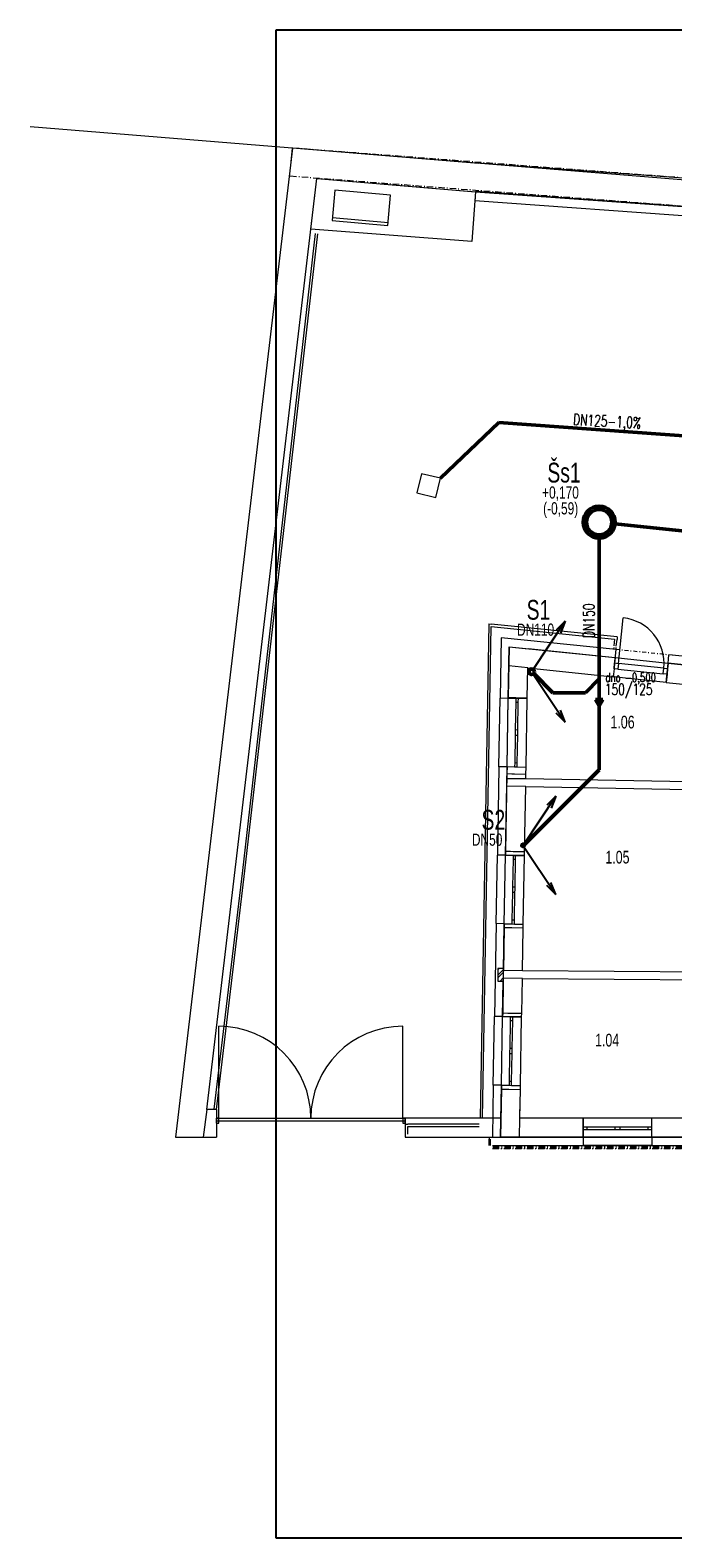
# Model space of a CAD drawing. Header units: millimetres. Extents: x 28262 to 240133, y -152087 to 56534.
# Tile 47 of 107: x 79505 to 92168, y -7545 to 22155. Entities that reach past the tile are written whole.
import ezdxf

# ---------------------------------------------------------------- set-up
doc = ezdxf.new("R2010")
doc.units = ezdxf.units.MM
doc.header["$MEASUREMENT"] = 0
doc.linetypes.add('Čerchovaná M', pattern=[225, 125, -42.5, 15, -42.5])
doc.linetypes.add('Čerchovaná S', pattern=[175, 75, -42.5, 15, -42.5])
for name, color, linetype, lineweight in [('--KANAL', 6, 'Continuous', 50), ('--KANAL_DEST', 5, 'Continuous', 50), ('--KANAL_POPIS', 7, 'Continuous', 25), ('--písmo', 7, 'Continuous', 25), ('2D prvky - obecné', 7, 'Continuous', 9), ('Konstrukce - nosné', 7, 'Continuous', 9), ('Nové_Konstrukce - krov', 9, 'Continuous', 13), ('Nové_Konstrukce - nosné', 7, 'Continuous', 9), ('Nové_Kresby a obrázky', 9, 'Continuous', 9), ('Nové_Otvory – Dveře', 7, 'Continuous', 9), ('Nové_Otvory – Okna', 7, 'Continuous', 9), ('Nové_Situace', 7, 'Continuous', 13), ('Nové_Výplně – Řezové', 7, 'Continuous', 9), ('TZB - elektroinstalace', 7, 'Continuous', 9), ('TZB - kanalizace', 7, 'Continuous', 13), ('Výplně – Řezové', 7, 'Continuous', 9)]:
    doc.layers.add(name, color=color, linetype=linetype, lineweight=lineweight)
doc.styles.add('styl1', font='arial.ttf', dxfattribs={"width": 0.7, "height": 250})
doc.styles.add('styl2', font='ARIALUNI.ttf', dxfattribs={"width": 0.7, "height": 30})
doc.styles.add('styl3', font='arial.ttf', dxfattribs={"width": 0.7, "height": 250})
doc.styles.add('styl7', font='romans.shx', dxfattribs={"width": 0.7, "height": 200})

msp = doc.modelspace()

# ---------------------------------------------------------------- hatches: boundary and pattern name
at = {"layer": '--KANAL'}
h = msp.add_hatch(color=256, dxfattribs=at)
h.dxf.hatch_style = 1
h.paths.add_polyline_path([(90716, 8973), (90641, 8973), (90716, 8847)])
h.paths.add_polyline_path([(90791, 8973), (90716, 8973), (90716, 8847)])
at = {"layer": 'Nové_Výplně – Řezové', "linetype": 'Continuous'}
msp.add_hatch(color=256, dxfattribs=at).paths.add_polyline_path([(88925, 9009), (88925, 8997), (89300, 8990), (89300, 9002)])
at = {"layer": 'Výplně – Řezové', "linetype": 'Continuous'}
msp.add_hatch(color=256, dxfattribs=at).paths.add_polyline_path([(83168, 721), (83168, 671), (83173, 671), (83173, 721)])

# ---------------------------------------------------------------- linework, layer by layer
at = {"layer": '--KANAL'}
for p, q in [((90716, 7586), (90716, 12215)), ((90964, 12438), (99164, 11562)), ((89806, 9104), (89430, 9480)), ((90445, 9104), (90716, 9375)), ((89806, 9104), (90445, 9104)), ((90641, 8973), (90791, 8973)), ((90641, 8973), (90716, 8847)), ((90716, 8847), (90791, 8973)), ((89238, 6108), (90716, 7586))]:
    msp.add_line(p, q, dxfattribs=at)
for centre, radius in [((90716, 12465), 315), ((90716, 12465), 250), ((89386, 9517), 55), ((89215, 6098), 25)]:
    msp.add_circle(centre, radius, dxfattribs=at)
at = {"layer": '--KANAL_DEST'}
for p in [(87590, 13327), (92655, 14143)]:
    msp.add_line(p, (88737, 14429), dxfattribs=at)
at = {"layer": '--KANAL_POPIS'}
for p, q in [((89417, 9563), (90049, 10510)), ((90049, 10510), (89870, 10333)), ((90049, 10510), (89954, 10277)), ((89417, 9471), (90049, 8524)), ((90049, 8524), (89870, 8701)), ((90049, 8524), (89954, 8757)), ((89230, 6115), (89863, 7063)), ((89863, 7063), (89684, 6886)), ((89863, 7063), (89768, 6829)), ((89228, 6079), (89861, 5131)), ((89861, 5131), (89766, 5365)), ((89861, 5131), (89682, 5308))]:
    msp.add_line(p, q, dxfattribs=at)
at = {"layer": '--písmo'}
for p, q in [((126343, 22155), (84343, 22155)), ((84343, 22155), (84343, -7545)), ((84343, -7545), (126343, -7545))]:
    msp.add_line(p, q, dxfattribs=at)
at = {"layer": '2D prvky - obecné', "linetype": 'Continuous'}
for p, q in [((98073, 18740), (79505, 20248)), ((84651, 19569), (84672, 19828)), ((89310, 9591), (88936, 9630)), ((89269, 7254), (88894, 7260)), ((89272, 7404), (88897, 7410)), ((89205, 3624), (88830, 3631)), ((89203, 3474), (88828, 3481)), ((82986, 896), (82917, 346)), ((89147, 346), (89160, 1081))]:
    msp.add_line(p, q, dxfattribs=at)
at = {"layer": '2D prvky - obecné', "linetype": 'Čerchovaná S'}
msp.add_line((88779, 721), (88772, 346), dxfattribs=at)
at = {"layer": 'Konstrukce - nosné', "linetype": 'Continuous'}
for p, q in [((84673, 19832), (84607, 19275)), ((88341, 19527), (84673, 19832)), ((98265, 18815), (88321, 19532)), ((84607, 19275), (83431, 9341)), ((83977, 9277), (85155, 19230)), ((85155, 19230), (88295, 18969)), ((88265, 18802), (98107, 18090)), ((88288, 18837), (88273, 18838)), ((98107, 18265), (88278, 18977)), ((88281, 18973), (98225, 18257)), ((88942, 10007), (88925, 9009)), ((88942, 10007), (89317, 9968)), ((91031, 9789), (89317, 9968)), ((89300, 9002), (89310, 9591)), ((89310, 9591), (90992, 9416)), ((91009, 9575), (90992, 9416)), ((91021, 9690), (91009, 9575)), ((91031, 9789), (91021, 9690)), ((93423, 9540), (92075, 9680)), ((83431, 9341), (82367, 346)), ((82986, 896), (83977, 9277)), ((92036, 9307), (93092, 9198)), ((88925, 9009), (89025, 9007)), ((89025, 9007), (89075, 9006)), ((89075, 9006), (89300, 9002)), ((88899, 7509), (88872, 5980)), ((88899, 7509), (88998, 7507)), ((88998, 7507), (89048, 7506)), ((89048, 7506), (89273, 7502)), ((89272, 7404), (89273, 7502)), ((89247, 5974), (89269, 7254)), ((89269, 7254), (93057, 7187)), ((93060, 7337), (89272, 7404)), ((88872, 5980), (88972, 5979)), ((88972, 5979), (89022, 5978)), ((89022, 5978), (89247, 5974)), ((88845, 4481), (88830, 3619)), ((88845, 4481), (88945, 4479)), ((88945, 4479), (88995, 4478)), ((88995, 4478), (89220, 4474)), ((89205, 3624), (89220, 4474)), ((93292, 3595), (89205, 3624)), ((88827, 3424), (88816, 2796)), ((89190, 2789), (89203, 3474)), ((89203, 3474), (93291, 3445)), ((88816, 2796), (88915, 2794)), ((88915, 2794), (88965, 2793)), ((88965, 2793), (89190, 2789)), ((88789, 1296), (88772, 346)), ((88789, 1296), (88889, 1294)), ((88889, 1294), (88939, 1293)), ((88939, 1293), (89164, 1289)), ((89154, 721), (89164, 1289)), ((83177, 896), (82986, 896)), ((83177, 896), (83177, 346)), ((83173, 721), (83168, 721)), ((83168, 721), (83168, 671)), ((83168, 671), (83173, 671)), ((88772, 721), (86897, 721)), ((86897, 721), (86897, 346)), ((90403, 721), (89154, 721)), ((90403, 546), (90403, 721)), ((91753, 546), (91753, 721)), ((92944, 721), (91753, 721)), ((82367, 346), (82921, 346)), ((82921, 346), (83177, 346)), ((86897, 346), (88772, 346)), ((88772, 346), (89147, 346)), ((89147, 346), (90403, 346)), ((90403, 496), (90403, 546)), ((90403, 346), (90403, 496)), ((91753, 496), (91753, 546)), ((91753, 346), (91753, 496)), ((91753, 346), (93237, 346))]:
    msp.add_line(p, q, dxfattribs=at)
at = {"layer": 'Konstrukce - nosné', "linetype": 'Čerchovaná M'}
for p, q in [((98041, 18810), (84673, 19832)), ((84631, 19283), (98042, 18259))]:
    msp.add_line(p, q, dxfattribs=at)
at = {"layer": 'Nové_Konstrukce - krov', "linetype": 'Continuous'}
for p, q in [((85507, 19000), (85456, 18403)), ((86603, 18907), (85507, 19000)), ((86552, 18309), (86603, 18907)), ((85461, 18462), (86557, 18369)), ((85456, 18403), (86552, 18309))]:
    msp.add_line(p, q, dxfattribs=at)
at = {"layer": 'Nové_Konstrukce - nosné', "linetype": 'Continuous'}
for p, q in [((88786, 10183), (88765, 8994)), ((91048, 9954), (88786, 10183)), ((91018, 10158), (91004, 10024)), ((91054, 10019), (91068, 10153)), ((91073, 10203), (91068, 10153)), ((88925, 8991), (88942, 10007)), ((88942, 10007), (91031, 9795)), ((91002, 9997), (90998, 9959)), ((91022, 9705), (91048, 9954)), ((91048, 9954), (91051, 9992)), ((92067, 9600), (92092, 9848)), ((94886, 9565), (92092, 9848)), ((91022, 9705), (91031, 9795)), ((92036, 9307), (92075, 9680)), ((92067, 9600), (92076, 9689)), ((92076, 9689), (94869, 9406)), ((88915, 8991), (88765, 8994)), ((88915, 8991), (88925, 8991)), ((88925, 9009), (88925, 8997)), ((89300, 8990), (88925, 8997)), ((89300, 8990), (89300, 9002)), ((88741, 7644), (88710, 5903)), ((88891, 7641), (88741, 7644)), ((88870, 5901), (88901, 7641)), ((88891, 7641), (88901, 7641)), ((88901, 7647), (88899, 7509)), ((88901, 7647), (89276, 7640)), ((89273, 7502), (89276, 7640)), ((88872, 5980), (88870, 5901)), ((89245, 5894), (89247, 5974)), ((88860, 5901), (88710, 5903)), ((88860, 5901), (88870, 5901)), ((89245, 5894), (88870, 5901)), ((88686, 4554), (88654, 2725)), ((88836, 4551), (88686, 4554)), ((88830, 3619), (88846, 4551)), ((88836, 4551), (88846, 4551)), ((88846, 4551), (88845, 4481)), ((88846, 4551), (89221, 4544)), ((89220, 4474), (89221, 4544)), ((88814, 2722), (88827, 3424)), ((88804, 2723), (88654, 2725)), ((88804, 2723), (88814, 2722)), ((88816, 2796), (88814, 2722)), ((89189, 2716), (88814, 2722)), ((89189, 2716), (89190, 2789)), ((88630, 1375), (88612, 346)), ((88780, 1373), (88630, 1375)), ((88772, 346), (88790, 1373)), ((88780, 1373), (88790, 1373)), ((88790, 1373), (88789, 1296)), ((88790, 1373), (89165, 1366)), ((89164, 1289), (89165, 1366)), ((83173, 721), (83173, 671)), ((90403, 721), (90403, 346)), ((91753, 346), (91753, 721)), ((90403, 346), (88772, 346)), ((90403, 336), (90403, 346)), ((90403, 336), (90403, 186)), ((91753, 336), (91753, 346)), ((93244, 346), (91753, 346)), ((91753, 336), (91753, 186)), ((88612, 186), (90403, 186)), ((91753, 186), (93244, 186))]:
    msp.add_line(p, q, dxfattribs=at)
at = {"layer": 'Nové_Konstrukce - nosné', "linetype": 'Čerchovaná M'}
for p, q in [((88548, 186), (88548, 346)), ((88548, 186), (88548, 346)), ((88548, 346), (88548, 186)), ((88574, 186), (88574, 346)), ((93249, 150), (88613, 150)), ((93249, 124), (88613, 124)), ((93249, 124), (88613, 124)), ((88613, 123), (93249, 123))]:
    msp.add_line(p, q, dxfattribs=at)
at = {"layer": 'Nové_Konstrukce - nosné', "linetype": 'Continuous'}
msp.add_arc((88786, 10183), 0.5, 84.2153, 178.9912, dxfattribs=at)
at = {"layer": 'Nové_Kresby a obrázky', "linetype": 'Čerchovaná S'}
msp.add_line((92162, 9841), (91048, 9954), dxfattribs=at)
at = {"layer": 'Nové_Otvory – Dveře', "linetype": 'Continuous'}
for p, q in [((91095, 9682), (91188, 10577)), ((91022, 9705), (91048, 9954)), ((92067, 9600), (92092, 9848)), ((91009, 9575), (90992, 9416)), ((91009, 9575), (91021, 9690)), ((91021, 9690), (91009, 9575)), ((91021, 9690), (91009, 9575)), ((91083, 9568), (91009, 9575)), ((91031, 9789), (91021, 9690)), ((91021, 9690), (91095, 9682)), ((91022, 9705), (91031, 9795)), ((92075, 9680), (91031, 9789)), ((91095, 9682), (91083, 9568)), ((91083, 9568), (91978, 9474)), ((91990, 9589), (91095, 9682)), ((91978, 9474), (91990, 9589)), ((91990, 9589), (92065, 9581)), ((92065, 9581), (92053, 9467)), ((92065, 9581), (92053, 9467)), ((92065, 9581), (92053, 9467)), ((92075, 9680), (92065, 9581)), ((92067, 9600), (92076, 9689)), ((92036, 9307), (90992, 9416)), ((92053, 9467), (91978, 9474)), ((92053, 9467), (92036, 9307)), ((83223, 721), (83223, 2534)), ((86847, 721), (86847, 2534)), ((83173, 721), (86897, 721)), ((83223, 721), (83173, 721)), ((83173, 721), (83173, 621)), ((83173, 721), (83173, 671)), ((83173, 721), (83173, 671)), ((83173, 671), (86897, 671)), ((83173, 621), (83223, 621)), ((83223, 621), (83223, 721)), ((86897, 721), (86847, 721)), ((86847, 721), (86847, 621)), ((86847, 621), (86897, 621)), ((86897, 621), (86897, 721)), ((86897, 721), (86897, 671)), ((86897, 721), (86897, 671))]:
    msp.add_line(p, q, dxfattribs=at)
for centre, radius, start, end in [((91095, 9682), 900, 354.0578, 84.0578), ((83223, 721), 1812, 0, 90), ((86847, 721), 1812, 90, 180)]:
    msp.add_arc(centre, radius, start, end, dxfattribs=at)
at = {"layer": 'Nové_Otvory – Okna', "linetype": 'Continuous'}
for p, q in [((88741, 7644), (88765, 8994)), ((88915, 8991), (88765, 8994)), ((88901, 7647), (88925, 8997)), ((88901, 7641), (88925, 8991)), ((88915, 8991), (88925, 8991)), ((88925, 8997), (89075, 8994)), ((89073, 8919), (89064, 8369)), ((89075, 8994), (89073, 8919)), ((89073, 8919), (89123, 8918)), ((89075, 8994), (89125, 8993)), ((89075, 8994), (89125, 8993)), ((89114, 8368), (89123, 8918)), ((89123, 8918), (89125, 8993)), ((89125, 8993), (89300, 8990)), ((89276, 7640), (89300, 8990)), ((89063, 8319), (89062, 8269)), ((89064, 8369), (89063, 8319)), ((89114, 8368), (89064, 8369)), ((89112, 8268), (89113, 8318)), ((89113, 8318), (89114, 8368)), ((89062, 8269), (89052, 7719)), ((89062, 8269), (89112, 8268)), ((89102, 7718), (89112, 8268)), ((88891, 7641), (88741, 7644)), ((88891, 7641), (88901, 7641)), ((88901, 7647), (89051, 7644)), ((89052, 7719), (89051, 7644)), ((89051, 7644), (89101, 7643)), ((89051, 7644), (89101, 7643)), ((89102, 7718), (89052, 7719)), ((89101, 7643), (89102, 7718)), ((89101, 7643), (89276, 7640)), ((88686, 4554), (88710, 5903)), ((88860, 5901), (88710, 5903)), ((88846, 4551), (88870, 5901)), ((88846, 4551), (88870, 5901)), ((88860, 5901), (88870, 5901)), ((88870, 5901), (89020, 5898)), ((89019, 5823), (89009, 5273)), ((89020, 5898), (89019, 5823)), ((89019, 5823), (89069, 5822)), ((89020, 5898), (89070, 5897)), ((89020, 5898), (89070, 5897)), ((89059, 5272), (89069, 5822)), ((89069, 5822), (89070, 5897)), ((89070, 5897), (89245, 5894)), ((89221, 4544), (89245, 5894)), ((89007, 5173), (88998, 4623)), ((89008, 5223), (89007, 5173)), ((89007, 5173), (89057, 5172)), ((89009, 5273), (89008, 5223)), ((89059, 5272), (89009, 5273)), ((89048, 4622), (89057, 5172)), ((89057, 5172), (89058, 5222)), ((89058, 5222), (89059, 5272)), ((88836, 4551), (88686, 4554)), ((88836, 4551), (88846, 4551)), ((88846, 4551), (88996, 4548)), ((88998, 4623), (88996, 4548)), ((88996, 4548), (89046, 4547)), ((88996, 4548), (89046, 4547)), ((89048, 4622), (88998, 4623)), ((89046, 4547), (89048, 4622)), ((89046, 4547), (89221, 4544)), ((88630, 1375), (88654, 2725)), ((88804, 2723), (88654, 2725)), ((88790, 1373), (88814, 2722)), ((88790, 1373), (88814, 2722)), ((88804, 2723), (88814, 2722)), ((88814, 2722), (88964, 2720)), ((88964, 2720), (88963, 2645)), ((88964, 2720), (89014, 2719)), ((88964, 2720), (89014, 2719)), ((89013, 2644), (89014, 2719)), ((89014, 2719), (89189, 2716)), ((89165, 1366), (89189, 2716)), ((88963, 2645), (88953, 2095)), ((88963, 2645), (89013, 2644)), ((89003, 2094), (89013, 2644)), ((88953, 2095), (88952, 2045)), ((89003, 2094), (88953, 2095)), ((89002, 2044), (89003, 2094)), ((88951, 1995), (88942, 1445)), ((88952, 2045), (88951, 1995)), ((88951, 1995), (89001, 1994)), ((88992, 1444), (89001, 1994)), ((89001, 1994), (89002, 2044)), ((88780, 1373), (88630, 1375)), ((88780, 1373), (88790, 1373)), ((88790, 1373), (88940, 1370)), ((88942, 1445), (88940, 1370)), ((88940, 1370), (88990, 1369)), ((88940, 1370), (88990, 1369)), ((88992, 1444), (88942, 1445)), ((88990, 1369), (88992, 1444)), ((88990, 1369), (89165, 1366)), ((91753, 721), (90403, 721)), ((90403, 546), (90403, 721)), ((91753, 546), (91753, 721)), ((90478, 546), (90403, 546)), ((90403, 496), (90403, 546)), ((90403, 496), (90403, 546)), ((90403, 496), (90478, 496)), ((90403, 346), (90403, 496)), ((91753, 346), (90403, 346)), ((90403, 336), (90403, 346)), ((90403, 346), (91753, 346)), ((90403, 336), (90403, 346)), ((91753, 346), (90403, 346)), ((90403, 336), (90403, 186)), ((90403, 336), (90403, 186)), ((90478, 496), (90478, 546)), ((91028, 546), (90478, 546)), ((90478, 496), (91028, 496)), ((91078, 546), (91028, 546)), ((91028, 546), (91028, 496)), ((91028, 496), (91078, 496)), ((91128, 546), (91078, 546)), ((91078, 496), (91128, 496)), ((91128, 496), (91128, 546)), ((91678, 546), (91128, 546)), ((91128, 496), (91678, 496)), ((91753, 546), (91678, 546)), ((91678, 546), (91678, 496)), ((91678, 496), (91753, 496)), ((91753, 496), (91753, 546)), ((91753, 496), (91753, 546)), ((91753, 346), (91753, 496)), ((91753, 336), (91753, 346)), ((91753, 336), (91753, 346)), ((91753, 336), (91753, 186)), ((91753, 336), (91753, 186)), ((90403, 186), (91753, 186)), ((91753, 186), (90403, 186))]:
    msp.add_line(p, q, dxfattribs=at)
at = {"layer": 'Nové_Situace', "linetype": 'Continuous'}
for p, q in [((85123, 18151), (83686, 5601)), ((83736, 5596), (85172, 18145)), ((88540, 10460), (88369, 722)), ((88419, 721), (88589, 10405)), ((88540, 10460), (88590, 10455)), ((88589, 10405), (91018, 10158)), ((91073, 10203), (88590, 10455)), ((83686, 5601), (83127, 902)), ((83177, 896), (83736, 5596)), ((86896, 607), (86946, 607)), ((86896, 607), (86896, 407)), ((88352, 607), (86946, 607)), ((86946, 407), (86946, 557)), ((86946, 557), (88352, 557))]:
    msp.add_line(p, q, dxfattribs=at)
at = {"layer": 'Nové_Výplně – Řezové', "linetype": 'Continuous'}
for p, q in [((85038, 18236), (85155, 19230)), ((85155, 19230), (88280, 18971)), ((88280, 18971), (88205, 17991)), ((88205, 17991), (85038, 18236))]:
    msp.add_line(p, q, dxfattribs=at)
at = {"layer": 'TZB - elektroinstalace', "linetype": 'Continuous'}
for p, q in [((88830, 3674), (88720, 3674)), ((88720, 3674), (88720, 3424)), ((88830, 3424), (88830, 3674)), ((88720, 3424), (88830, 3424))]:
    msp.add_line(p, q, dxfattribs=at)
at = {"layer": 'TZB - kanalizace', "linetype": 'Continuous'}
for p, q in [((87214, 13418), (87123, 13042)), ((87590, 13327), (87214, 13418)), ((87499, 12951), (87590, 13327)), ((87123, 13042), (87499, 12951))]:
    msp.add_line(p, q, dxfattribs=at)
at = {"layer": 'Výplně – Řezové', "linetype": 'Continuous'}
for p, q in [((88720, 3646), (88748, 3674)), ((88720, 3540), (88830, 3650)), ((88720, 3487), (88830, 3597)), ((88763, 3424), (88830, 3491)), ((88816, 3424), (88830, 3438))]:
    msp.add_line(p, q, dxfattribs=at)

# ---------------------------------------------------------------- texts
at = {"layer": '--KANAL_POPIS', "style": 'styl7', "width": 0.7}
for s, rotation, p in [('DN125-1,0%%%', 356.8783, (90196, 14379)), ('DN150', 90, (90623, 10183))]:
    msp.add_text(s, height=220, rotation=rotation, dxfattribs=at).set_placement(p)
at = {"layer": '--KANAL_POPIS', "width": 0.7}
for s, height, style, p in [('Šs1', 390, 'styl3', (89695, 13244)), ('+0,170', 240, 'styl2', (89592, 12927)), ('(-0,59)', 240, 'styl2', (89612, 12616)), ('S1', 390, 'styl3', (89287, 10541)), ('DN110', 240, 'styl2', (89098, 10226)), ('dno -0,500', 176, 'styl7', (90838, 9316)), ('150/125', 220, 'styl7', (90829, 9061)), ('S2', 390, 'styl3', (88398, 6405)), ('DN50', 240, 'styl2', (88209, 6089))]:
    msp.add_text(s, height=height, dxfattribs=dict(at, style=style)).set_placement(p)
at = {"layer": '--písmo', "style": 'styl1', "width": 0.7}
for s, p in [('1.06', (90939, 8400)), ('1.05', (90838, 5739)), ('1.04', (90635, 2135))]:
    msp.add_text(s, height=250, dxfattribs=at).set_placement(p)

doc.saveas('drawing.dxf')
